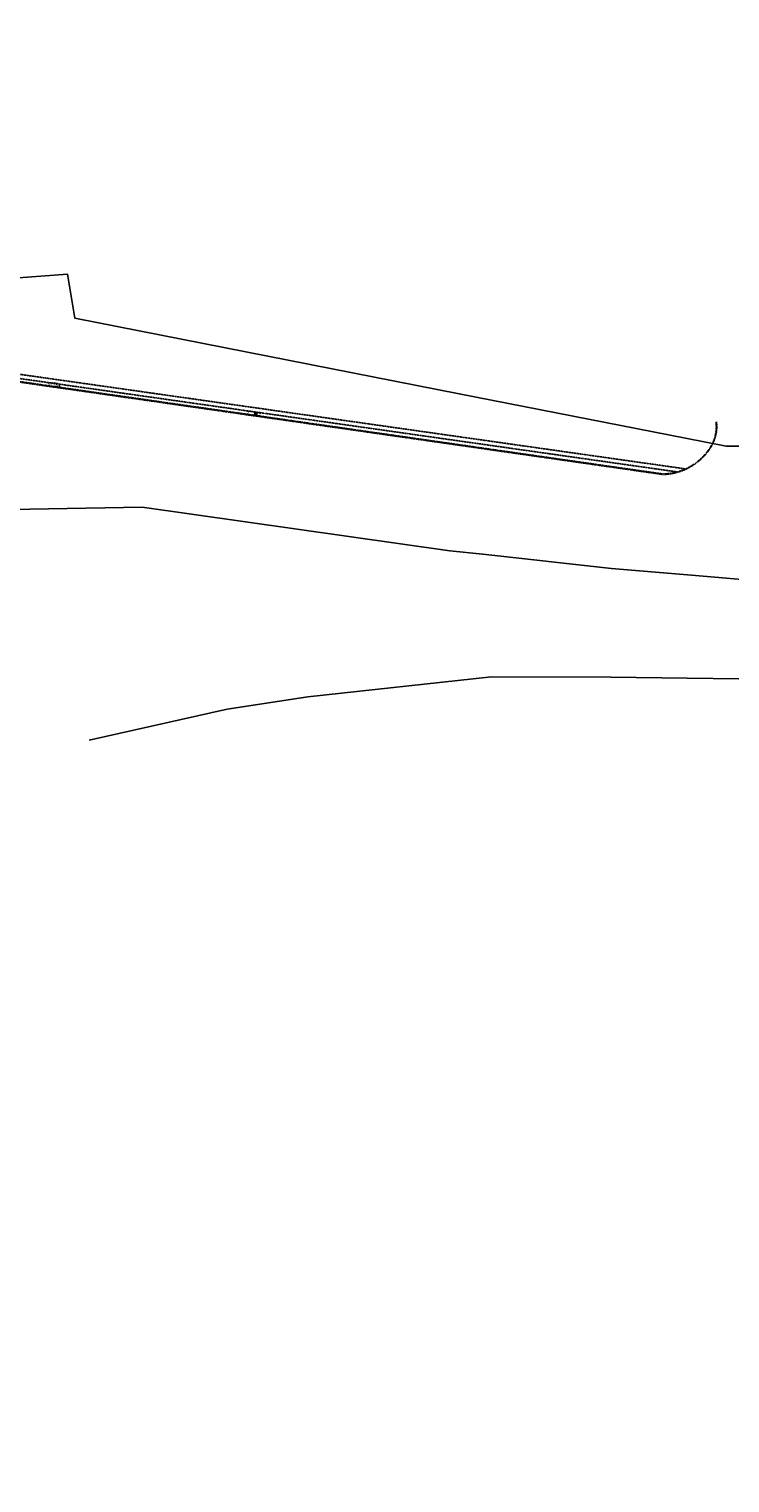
# Model space of a CAD drawing. Header units: feet. Extents: x 2262913 to 2469997, y 259999 to 435293.
# Tile 125 of 147: x 2465571 to 2466247, y 262498 to 263901. Entities that reach past the tile are written whole.
import ezdxf
from ezdxf.enums import TextEntityAlignment as Align

# ---------------------------------------------------------------- set-up
doc = ezdxf.new("R2010")
doc.units = ezdxf.units.FT
doc.header["$MEASUREMENT"] = 0
for name, pattern in [('foctvex', [0]), ('OhDOT_USTN1', [0.055, 0.014, -0.041]), ('OhDOT_USTN5', [0.11, 0.055, -0.055]), ('rowex', [0])]:
    doc.linetypes.add(name, pattern=pattern)
doc.layers.add('0_View_Frame_Border', color=7, linetype='Continuous', plot=False)
for name, color, linetype in [('DR_X_Cells', 121, 'Continuous'), ('PV_X_Curb', 120, 'OhDOT_USTN1'), ('PV_X_Walk', 120, 'OhDOT_USTN5'), ('RW_X_Fee_RW', 6, 'rowex'), ('SV_P_Control_Cells_Set', 7, 'Continuous'), ('SV_X_Text', 7, 'Continuous')]:
    doc.layers.add(name, color=color, linetype=linetype)
doc.styles.add('Straight Normal (0.14) Font 30', font='calibri.ttf', dxfattribs={"height": 0.14})
picture_1 = doc.add_image_def('image1.tif', size_in_pixel=(5000, 5000))

# ---------------------------------------------------------------- blocks, each defined once
blk = doc.blocks.new('MAGS')
at = {"layer": 'SV_P_Control_Cells_Set', "linetype": 'foctvex'}
h = blk.add_hatch(color=7, dxfattribs=at)
edge = h.paths.add_edge_path()
edge.add_arc((0, 0), 0.0249, 0, 360)
at = {"layer": 'SV_P_Control_Cells_Set', "color": 7, "linetype": 'Continuous', "lineweight": 0, "flags": 128}
for points in [[(0.105, -0.04), (0.105, 0.04), (0.13, -0.04), (0.154, 0.04), (0.154, -0.04)], [(0.223, -0.04), (0.223, 0.04), (0.264, -0.04), (0.264, 0.04)], [(0.372, 0.034), (0.371, 0.036), (0.369, 0.037), (0.364, 0.039), (0.358, 0.04), (0.354, 0.04), (0.352, 0.04), (0.345, 0.038), (0.339, 0.034), (0.335, 0.029), (0.334, 0.024), (0.334, 0.02), (0.335, 0.015), (0.339, 0.011), (0.37, -0.008), (0.372, -0.01), (0.373, -0.013), (0.375, -0.017), (0.375, -0.02), (0.374, -0.024), (0.373, -0.027), (0.372, -0.03), (0.371, -0.032), (0.37, -0.034), (0.369, -0.036), (0.367, -0.038), (0.365, -0.039), (0.363, -0.039), (0.358, -0.04), (0.35, -0.04), (0.345, -0.039), (0.338, -0.034), (0.334, -0.031)], [(0.193, -0.029), (0.195, -0.029), (0.197, -0.031), (0.199, -0.033), (0.199, -0.036), (0.197, -0.039), (0.195, -0.04), (0.193, -0.04), (0.191, -0.039), (0.189, -0.036), (0.189, -0.033), (0.191, -0.031), (0.193, -0.029)], [(0.303, -0.029), (0.306, -0.029), (0.308, -0.031), (0.31, -0.033), (0.31, -0.036), (0.308, -0.039), (0.306, -0.04), (0.303, -0.04), (0.302, -0.039), (0.3, -0.036), (0.3, -0.033), (0.302, -0.031), (0.303, -0.029)], [(0.413, -0.029), (0.415, -0.029), (0.417, -0.031), (0.419, -0.033), (0.419, -0.036), (0.417, -0.039), (0.415, -0.04), (0.413, -0.04), (0.411, -0.039), (0.409, -0.036), (0.409, -0.033), (0.411, -0.031), (0.413, -0.029)]]:
    blk.add_lwpolyline(points, dxfattribs=at)
at = {"layer": 'SV_P_Control_Cells_Set', "color": 7, "linetype": 'Continuous', "lineweight": 0}
blk.add_circle((0, 0), 0.0249, dxfattribs=at)
blk = doc.blocks.new('GCB-X')
at = {"layer": 'DR_X_Cells', "color": 121, "linetype": 'Continuous'}
for p, q in [((-0.062, 0.037), (-0.037, 0.037)), ((-0.062, 0.012), (-0.062, 0.037)), ((-0.012, 0.037), (0.012, 0.037)), ((0.023, 0.019), (0.007, 0.019)), ((0.007, 0.019), (0.007, -0.02)), ((0.007, 0.001), (0.024, 0.001)), ((0.037, 0.037), (0.062, 0.037)), ((0.062, 0.012), (0.062, 0.037)), ((-0.062, -0.037), (-0.062, -0.012)), ((-0.062, -0.037), (-0.037, -0.037)), ((-0.012, -0.037), (0.012, -0.037)), ((0.007, -0.02), (0.024, -0.02)), ((0.037, -0.037), (0.062, -0.037)), ((0.062, -0.037), (0.062, -0.012))]:
    blk.add_line(p, q, dxfattribs=at)
at = {"layer": 'DR_X_Cells', "color": 121, "linetype": 'Continuous', "extrusion": (0, 0, -1)}
for centre, radius, start, end in [((-0.02, 0.01), 0.00986, 106.9987, 243.1793), ((-0.02, -0.01), 0.0117, 112.0547, 247.9453)]:
    blk.add_arc(centre, radius, start, end, dxfattribs=at)
blk = doc.blocks.new('ODOT STORM CATCH BASIN SQUARE')
blk.add_blockref('GCB-X', (0, 0))

msp = doc.modelspace()

# ---------------------------------------------------------------- linework, layer by layer
at = {"layer": 'PV_X_Curb'}
for points in [[(2465531.4, 263564.4), (2466182.2, 263470.9, 0.263624), (2466229.4, 263498.6, 0.160931), (2466234, 263521.7, 0.160931)], [(2465531.5, 263564.9), (2466182.2, 263471.4, 0.263422), (2466229, 263498.8, 0.160915), (2466233.5, 263521.6)]]:
    msp.add_lwpolyline(points, format="xyb", dxfattribs=at)
at = {"layer": 'PV_X_Walk'}
for points in [[(2465531.6, 263567.8), (2466196, 263473.4)], [(2465532.1, 263571.8), (2466204, 263476.3)]]:
    msp.add_lwpolyline(points, dxfattribs=at)
at = {"layer": 'RW_X_Fee_RW', "flags": 128}
msp.add_lwpolyline([(2464971.9, 263875.3), (2464970.4, 263675.3), (2464970.3, 263662), (2465057.1, 263658.8), (2465137.3, 263656.7), (2465155.3, 263656.3), (2465217.3, 263654.7), (2465550.1, 263646.1), (2465547.8, 263659.7), (2465608, 263664.1), (2465615.1, 263621.7), (2465985.8, 263548.9), (2466204.1, 263506), (2466243.3, 263498.3), (2466283.2, 263498.2), (2466340.3, 263498.1), (2466387.2, 263468.9), (2466571, 263482), (2466590, 263483.4), (2466617.8, 263480), (2466650.5, 263476), (2466830.8, 263453.9), (2466848.3, 263465.6), (2466851.3, 263490.6), (2466847.3, 263526.4), (2466829.4, 263688.9)], dxfattribs=at)
at = {"layer": 'RW_X_Fee_RW', "elevation": 1123.7, "flags": 128}
for points in [[(2464953.9, 263532.8), (2465088.7, 263531.7), (2465153.8, 263512.4), (2465234.7, 263500.9), (2465426.7, 263434.9), (2465679.9, 263439.4), (2465976.9, 263397.3), (2466008.5, 263393.9), (2466132.7, 263380.3), (2466209.9, 263373.7), (2466284.7, 263367.4), (2466359.4, 263361), (2466439.1, 263354.2), (2466554.4, 263344.4), (2466582.3, 263342), (2466618.9, 263347.5), (2466694.2, 263358.7), (2466781.4, 263371.7), (2466864, 263374.6)], [(2465628.7, 263214.6), (2465762, 263244.3), (2465839.9, 263256.2), (2466016.8, 263275.7), (2466132, 263275.2), (2466205.8, 263274.4), (2466280.7, 263273.5), (2466355.7, 263272.6), (2466435.7, 263271.7), (2466530.4, 263270.6), (2466668.6, 263268.9), (2466781.9, 263273.2), (2466871.7, 263304.3), (2466864, 263374.6)]]:
    msp.add_lwpolyline(points, dxfattribs=at)

# ---------------------------------------------------------------- block references
at = {"layer": 'DR_X_Cells', "xscale": 91, "yscale": 47.00000000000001, "zscale": 20, "rotation": 351.9611408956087}
msp.add_blockref('ODOT STORM CATCH BASIN SQUARE', (2465787.9, 263529.6), dxfattribs=at)
at = {"layer": 'SV_P_Control_Cells_Set', "color": 7, "linetype": 'Continuous', "lineweight": 0, "xscale": 20, "yscale": 20, "zscale": 20}
msp.add_blockref('MAGS', (2465593, 263555.8, 1156.3), dxfattribs=at)

# ---------------------------------------------------------------- texts
at = {"layer": 'SV_X_Text', "style": 'Straight Normal (0.14) Font 30'}
msp.add_text('CPT3', height=2.8, dxfattribs=at).set_placement((2465593.9, 263558.7, -995.1), align=Align.MIDDLE_CENTER)

# ---------------------------------------------------------------- pictures from other files: only their frames are drawn
at = {"layer": '0_View_Frame_Border', "transparency": 33554687}
image = msp.add_image(picture_1, insert=(2465000.2, 259999), size_in_units=(4997.2, 4997.2), dxfattribs=dict(at, brightness=68, contrast=48))
image.dxf.flags = 6

doc.saveas('drawing.dxf')
